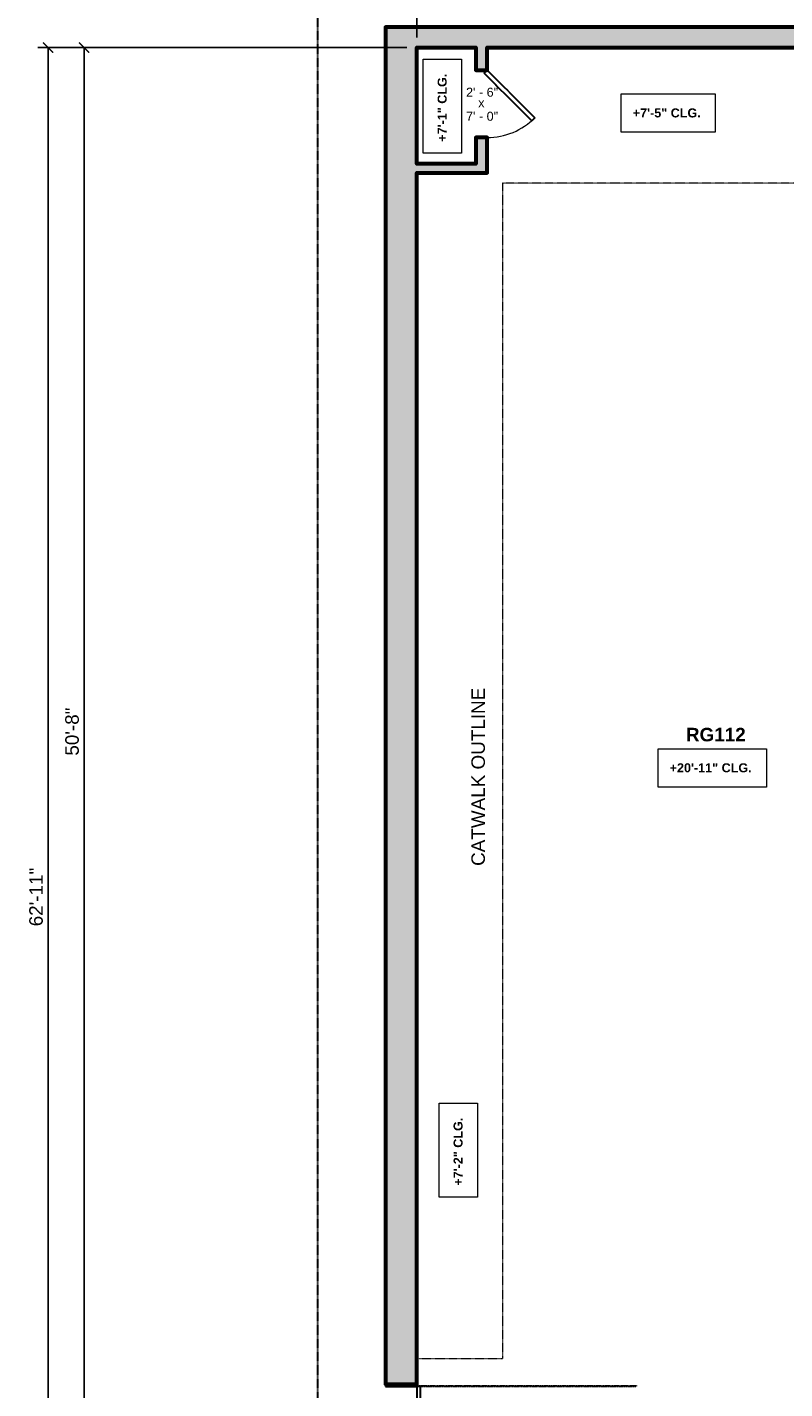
# Model space of a CAD drawing. Header units: inches. Extents: x -2078 to 109126, y -964 to 6385.
# Tile 191 of 256: x 36273 to 36610, y 3838 to 4443. Entities that reach past the tile are written whole.
import ezdxf

# ---------------------------------------------------------------- set-up
doc = ezdxf.new("R2010")
doc.units = ezdxf.units.IN
doc.header["$MEASUREMENT"] = 0
doc.linetypes.add('Dash', pattern=[0.25, 0.125, -0.125])
doc.linetypes.add('HIDDEN2', pattern=[0.1875, 0.125, -0.0625])
for name, color, linetype, lineweight in [('A-ANNO', 2, 'Continuous', 5), ('A-ANNO-DIMS', 1, 'Continuous', 9), ('A-DOOR', 1, 'Continuous', 18), ('A-DOOR-FRAM', 1, 'Continuous', 30), ('A-DOOR-HDLN', 1, 'Dash', 18), ('A-HIDDEN', 2, 'HIDDEN2', 18), ('A-WALL', 3, 'Continuous', 40)]:
    doc.layers.add(name, color=color, linetype=linetype, lineweight=lineweight)
doc.layers.add('A-HATCH', color=9, linetype='Continuous')
doc.styles.add('Arial', font='arial.ttf')
doc.styles.add('Arial_2', font='arial.ttf', dxfattribs={"height": 3})
doc.styles.add('Arial_3', font='arial.ttf', dxfattribs={"height": 0.125})
doc.styles.add('Arial_B', font='arialbd.ttf', dxfattribs={"height": 4.5})
doc.styles.add('Arial_B_1', font='arialbd.ttf', dxfattribs={"height": 3})
doc.styles.add('JC', font='arial.ttf', dxfattribs={"height": 0.125})
doc.dimstyles.new('JC-DIMS', dxfattribs={"dimtxt": 0.125, "dimasz": 0.09375, "dimexe": 0.09375, "dimexo": 0.09375, "dimgap": 0.046875, "dimtad": 1, "dimdec": 1, "dimzin": 0, "dimdsep": 46, "dimlunit": 4, "dimtxsty": 'JC', "dimblk": 'ARCHTICK', "dimcen": 0.09, "dimclrd": 1, "dimclre": 1, "dimclrt": 256, "dimadec": 0, "dimazin": 0, "dimtfac": 1, "dimtdec": 1, "dimtofl": 0, "dimtmove": 1, "dimatfit": 3, "dimfxl": 1, "dimtolj": 1, "dimtzin": 0, "dimarcsym": 0})

# ---------------------------------------------------------------- blocks, each defined once
blk = doc.blocks.new('JC_DOOR_SINGLE PANEL - SINGLE DOOR-1494524-3-1st Floor - Auditorium')
at = {"layer": 'A-DOOR', "lineweight": 30}
for p, q in [((-7.63, -22.3), (13.59, -1.09)), ((15, -2.5), (-6.21, -23.71)), ((13.59, -1.09), (15, -2.5)), ((-6.21, -23.71), (-7.63, -22.3))]:
    blk.add_line(p, q, dxfattribs=at)
at = {"layer": 'A-DOOR', "lineweight": 9}
blk.add_arc((15, -2.5), 30, 180, 225, dxfattribs=at)
blk = doc.blocks.new('M_Door-Garage-Embossed_Panel - 6 2 X 9 10-1498893-3-1st Floor - Auditorium')
at = {"layer": 'A-DOOR', "lineweight": 30}
for p, q in [((37, -7.13), (-37, -7.13)), ((-37, -7.13), (-37, -8.7)), ((-37, -8.7), (37, -8.7)), ((37, -8.7), (37, -7.13))]:
    blk.add_line(p, q, dxfattribs=at)
at = {"layer": 'A-DOOR-FRAM'}
for p, q in [((-37, 6.88), (-37.98, 6.88)), ((-37.98, 6.88), (-37.98, -7.13)), ((-37, -7.13), (-37, 6.88)), ((37, 6.88), (37, -7.13)), ((37.98, 6.88), (37, 6.88)), ((37.98, -7.13), (37.98, 6.88)), ((-37.98, -7.13), (-37, -7.13)), ((37, -7.13), (37.98, -7.13))]:
    blk.add_line(p, q, dxfattribs=at)
at = {"layer": 'A-DOOR-HDLN'}
for p, q in [((-37.5, -7.13), (-37.5, -104.7)), ((-37, -8.7), (-37, -104.7)), ((37, -8.7), (37, -104.7)), ((37.5, -7.13), (37.5, -104.7)), ((-37.5, -104.7), (-37, -104.7)), ((37.5, -104.7), (37, -104.7))]:
    blk.add_line(p, q, dxfattribs=at)
blk = doc.blocks.new('_ArchTick')
at = {"color": 0, "linetype": 'ByBlock', "const_width": 0.15}
blk.add_lwpolyline([(-0.5, -0.5), (0.5, 0.5)], dxfattribs=at)
blk = doc.blocks.new('*D1653')
at = {"layer": 'A-ANNO-DIMS', "color": 1, "lineweight": -2, "transparency": 16777216}
for p, q in [((36441.89, 4434.4), (36293.98, 4434.4)), ((36298.48, 4434.4), (36298.48, 3826.39)), ((36777.89, 3826.39), (36293.98, 3826.39))]:
    blk.add_line(p, q, dxfattribs=at)
at = {"layer": 'Defpoints', "color": 0, "transparency": 16777216}
for p in [(36446.39, 4434.4), (36298.48, 3826.39), (36782.39, 3826.39)]:
    blk.add_point(p, dxfattribs=at)
at = {"layer": 'A-ANNO-DIMS', "color": 1, "lineweight": -2, "transparency": 16777216, "xscale": 4.5, "yscale": 4.5, "zscale": 4.5}
for p, rotation in [((36298.48, 4434.4), 90), ((36298.48, 3826.39), 270)]:
    blk.add_blockref('_ArchTick', p, dxfattribs=dict(at, rotation=rotation))
at = {"layer": 'A-ANNO-DIMS', "color": 2, "transparency": 16777216, "insert": (36293.17, 4130.39), "char_height": 6, "width": 0.4874, "attachment_point": 5, "rotation": 90, "style": 'JC'}
blk.add_mtext('\\A1;50\'-8"', dxfattribs=at)
blk = doc.blocks.new('*D1665')
at = {"layer": 'A-ANNO-DIMS', "color": 1, "lineweight": -2, "transparency": 16777216}
for p, q in [((36446.39, 4438.9), (36446.39, 4740.92)), ((36717.39, 4438.9), (36717.39, 4740.92)), ((36446.39, 4736.42), (36717.39, 4736.42))]:
    blk.add_line(p, q, dxfattribs=at)
at = {"layer": 'Defpoints', "color": 0, "transparency": 16777216}
for p in [(36717.39, 4736.42), (36446.39, 4434.4), (36717.39, 4434.4)]:
    blk.add_point(p, dxfattribs=at)
at = {"layer": 'A-ANNO-DIMS', "color": 1, "lineweight": -2, "transparency": 16777216, "xscale": 4.5, "yscale": 4.5, "zscale": 4.5, "rotation": 180}
blk.add_blockref('_ArchTick', (36446.39, 4736.42), dxfattribs=at)
at = {"layer": 'A-ANNO-DIMS', "color": 1, "lineweight": -2, "transparency": 16777216, "xscale": 4.5, "yscale": 4.5, "zscale": 4.5}
blk.add_blockref('_ArchTick', (36717.39, 4736.42), dxfattribs=at)
at = {"layer": 'A-ANNO-DIMS', "color": 2, "transparency": 16777216, "insert": (36581.89, 4741.68), "char_height": 6, "width": 0.4874, "attachment_point": 5, "style": 'JC'}
blk.add_mtext('\\A1;22\'-7"', dxfattribs=at)
blk = doc.blocks.new('*D1669')
at = {"layer": 'A-ANNO-DIMS', "color": 1, "lineweight": -2, "transparency": 16777216}
for p, q in [((36446.39, 4438.9), (36446.39, 4756.92)), ((37832.39, 4447.9), (37832.39, 4756.92)), ((36446.39, 4752.42), (37832.39, 4752.42))]:
    blk.add_line(p, q, dxfattribs=at)
at = {"layer": 'Defpoints', "color": 0, "transparency": 16777216}
for p in [(37832.39, 4752.42), (37832.39, 4443.4), (36446.39, 4434.4)]:
    blk.add_point(p, dxfattribs=at)
at = {"layer": 'A-ANNO-DIMS', "color": 1, "lineweight": -2, "transparency": 16777216, "xscale": 4.5, "yscale": 4.5, "zscale": 4.5, "rotation": 180}
blk.add_blockref('_ArchTick', (36446.39, 4752.42), dxfattribs=at)
at = {"layer": 'A-ANNO-DIMS', "color": 1, "lineweight": -2, "transparency": 16777216, "xscale": 4.5, "yscale": 4.5, "zscale": 4.5}
blk.add_blockref('_ArchTick', (37832.39, 4752.42), dxfattribs=at)
at = {"layer": 'A-ANNO-DIMS', "color": 2, "transparency": 16777216, "insert": (37139.39, 4757.73), "char_height": 6, "width": 0.5739, "attachment_point": 5, "style": 'JC'}
blk.add_mtext('\\A1;115\'-6"', dxfattribs=at)
blk = doc.blocks.new('*D1673')
at = {"layer": 'A-ANNO-DIMS', "color": 1, "lineweight": -2, "transparency": 16777216}
for p, q in [((36441.89, 4434.4), (36277.98, 4434.4)), ((36282.48, 4434.4), (36282.48, 3679.39)), ((36719.89, 3679.39), (36277.98, 3679.39))]:
    blk.add_line(p, q, dxfattribs=at)
at = {"layer": 'Defpoints', "color": 0, "transparency": 16777216}
for p in [(36446.39, 4434.4), (36282.48, 3679.39), (36724.39, 3679.39)]:
    blk.add_point(p, dxfattribs=at)
at = {"layer": 'A-ANNO-DIMS', "color": 1, "lineweight": -2, "transparency": 16777216, "xscale": 4.5, "yscale": 4.5, "zscale": 4.5}
for p, rotation in [((36282.48, 4434.4), 90), ((36282.48, 3679.39), 270)]:
    blk.add_blockref('_ArchTick', p, dxfattribs=dict(at, rotation=rotation))
at = {"layer": 'A-ANNO-DIMS', "color": 2, "transparency": 16777216, "insert": (36277.17, 4056.89), "char_height": 6, "width": 0.5739, "attachment_point": 5, "rotation": 90, "style": 'JC'}
blk.add_mtext('\\A1;62\'-11"', dxfattribs=at)
blk = doc.blocks.new('JC- existing door Tag_quad - JC- existing door Tag_quad-839775-3-1st Floor - Auditorium')
at = {"layer": 'A-ANNO', "insert": (-0.0234, 0.0378), "char_height": 0.0625, "width": 0.0505, "attachment_point": 1, "style": 'Arial_3', "bg_fill": 3, "box_fill_scale": 1.25, "bg_fill_color": 256, "bg_fill_true_color": 13158600, "bg_fill_transparency": 0}
blk.add_mtext('x', dxfattribs=at)

msp = doc.modelspace()

# ---------------------------------------------------------------- linework, layer by layer
at = {"layer": 'A-ANNO', "flags": 128}
for points in [[(36537.12, 4413.789), (36578.856, 4413.789), (36578.856, 4396.72), (36537.12, 4396.72)], [(36553.523, 4122.775), (36601.608, 4122.775), (36601.608, 4105.706), (36553.523, 4105.706)], [(36456.187, 3923.496), (36456.187, 3965.232), (36473.255, 3965.232), (36473.255, 3923.496)]]:
    msp.add_lwpolyline(points, close=True, dxfattribs=at)
at = {"layer": 'A-HIDDEN'}
msp.add_lwpolyline([(36717.386, 4374.162), (36484.386, 4374.162), (36484.386, 3851.638), (36446.386, 3851.638)], dxfattribs=at)

# ---------------------------------------------------------------- block references
at = {"layer": 'A-DOOR', "rotation": 90}
msp.add_blockref('M_Door-Garage-Embossed_Panel - 6 2 X 9 10-1498893-3-1st Floor - Auditorium', (36439.261, 3802.372), dxfattribs=at)

# ---------------------------------------------------------------- texts
at = {"layer": 'A-ANNO', "attachment_point": 1, "rotation": 90}
for s, insert, char_height, width, style in [('+7\'-1" CLG.', (36455.56, 4392.546), 4, 37.976, 'Arial_B_1'), ('CATWALK OUTLINE', (36470.554, 4070.724), 6, 97.364, 'Arial'), ('+7\'-2" CLG.', (36462.64, 3928.616), 4, 37.976, 'Arial_B_1')]:
    msp.add_mtext(s, dxfattribs=dict(at, insert=insert, char_height=char_height, width=width, style=style))
at = {"layer": 'A-ANNO', "char_height": 4, "width": 17.978, "attachment_point": 1, "style": 'Arial_2', "bg_fill": 3, "box_fill_scale": 1.25, "bg_fill_color": 256, "bg_fill_true_color": 13158600, "bg_fill_transparency": 0}
for s, insert in [('2\' - 6"', (36468.196, 4416.537)), ('7\' - 0"', (36468.196, 4405.856))]:
    msp.add_mtext(s, dxfattribs=dict(at, insert=insert))
at = {"layer": 'A-ANNO', "attachment_point": 1}
for s, insert, char_height, width, style in [('+7\'-5" CLG.', (36542.24, 4407.335), 4, 37.976, 'Arial_B_1'), ('RG112', (36565.869, 4132.08), 6, 55.954, 'Arial_B'), ('+20\'-11" CLG.', (36558.643, 4116.321), 4, 45.652, 'Arial_B_1')]:
    msp.add_mtext(s, dxfattribs=dict(at, insert=insert, char_height=char_height, width=width, style=style))

# ---------------------------------------------------------------- dimensions: what is measured, and where the dimension line sits
at = {"layer": 'A-ANNO-DIMS'}
for base, p2, picture, middle in [((37832.386, 4752.418), (37832.386, 4443.4), '*D1669', (37139.386, 4757.732)), ((36717.386, 4736.418), (36717.386, 4434.4), '*D1665', (36581.886, 4741.681))]:
    dim = msp.add_linear_dim(base=base, p1=(36446.386, 4434.4), p2=p2, dimstyle='JC-DIMS', override={"dimclrt": 2}, dxfattribs=at)
    dim.commit()
    dim.dimension.update_dxf_attribs({"geometry": picture, "text_midpoint": middle})

# ---------------------------------------------------------------- next in the draw order: linework, layer by layer
at = {"layer": 'A-ANNO', "flags": 128}
msp.add_lwpolyline([(36449.106, 4387.426), (36449.106, 4429.162), (36466.175, 4429.162), (36466.175, 4387.426)], close=True, dxfattribs=at)

# ---------------------------------------------------------------- next in the draw order: block references
at = {"layer": 'A-DOOR', "rotation": 90}
msp.add_blockref('JC_DOOR_SINGLE PANEL - SINGLE DOOR-1494524-3-1st Floor - Auditorium', (36475.081, 4409.4), dxfattribs=at)

# ---------------------------------------------------------------- next in the draw order: dimensions: what is measured, and where the dimension line sits
at = {"layer": 'A-ANNO-DIMS'}
for base, p2, picture, middle in [((36282.48, 3679.388), (36724.386, 3679.388), '*D1673', (36277.167, 4056.894)), ((36298.48, 3826.388), (36782.386, 3826.388), '*D1653', (36293.167, 4130.394))]:
    dim = msp.add_linear_dim(base=base, p1=(36446.386, 4434.4), p2=p2, angle=90, dimstyle='JC-DIMS', override={"dimclrt": 2}, dxfattribs=at)
    dim.commit()
    dim.dimension.update_dxf_attribs({"geometry": picture, "text_midpoint": middle})

# ---------------------------------------------------------------- next in the draw order: block references
at = {"layer": 'A-ANNO', "xscale": 64, "yscale": 64, "zscale": 64}
msp.add_blockref('JC- existing door Tag_quad - JC- existing door Tag_quad-839775-3-1st Floor - Auditorium', (36475.081, 4409.4), dxfattribs=at)

# ---------------------------------------------------------------- next in the draw order: hatches: boundary and pattern name
at = {"layer": 'A-HATCH'}
h = msp.add_hatch(color=256, dxfattribs=at)
h.dxf.hatch_style = 1
h.paths.add_polyline_path([(36717.386, 4434.4), (36717.386, 4423.65), (36724.386, 4423.65), (36724.386, 4434.4), (36839.161, 4434.4), (36853.378, 4402.649), (36892.623, 4420.222), (36882.245, 4443.4), (36432.386, 4443.4), (36432.386, 3840.356), (36446.386, 3840.356), (36446.386, 4378.747), (36477.581, 4378.747), (36477.581, 4394.4), (36472.581, 4394.4), (36472.581, 4382.747), (36446.386, 4382.747), (36446.386, 4434.4), (36472.581, 4434.4), (36472.581, 4424.4), (36477.581, 4424.4), (36477.581, 4434.4)])

# ---------------------------------------------------------------- next in the draw order: linework, layer by layer
at = {"layer": 'A-HIDDEN', "lineweight": 30}
msp.add_lwpolyline([(37568.339, 3642.388), (36402.386, 3642.388), (36402.386, 4473.4), (37603.386, 4473.4)], dxfattribs=at)
at = {"layer": 'A-WALL', "lineweight": 60}
msp.add_lwpolyline([(36717.386, 4434.4), (36717.386, 4423.65), (36724.386, 4423.65), (36724.386, 4434.4), (36839.161, 4434.4), (36853.378, 4402.649), (36892.623, 4420.222), (36882.245, 4443.4), (36432.386, 4443.4), (36432.386, 3840.356), (36446.386, 3840.356), (36446.386, 4378.747), (36477.581, 4378.747), (36477.581, 4394.4), (36472.581, 4394.4), (36472.581, 4382.747), (36446.386, 4382.747), (36446.386, 4434.4), (36472.581, 4434.4), (36472.581, 4424.4), (36477.581, 4424.4), (36477.581, 4434.4)], close=True, dxfattribs=at)

doc.saveas('drawing.dxf')
